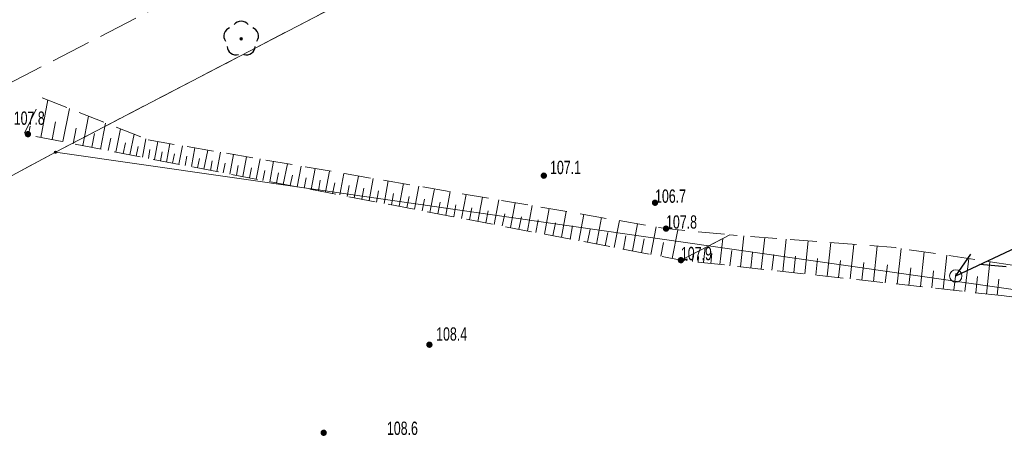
# Model space of a CAD drawing. Header units: inches. Extents: x 6497603 to 6502483, y 5925790 to 5934357.
# Tile 92 of 256: x 6500966 to 6501021, y 5926035 to 5926060. Entities that reach past the tile are written whole.
import ezdxf

# ---------------------------------------------------------------- set-up
doc = ezdxf.new("R2010")
doc.units = ezdxf.units.IN
doc.header["$MEASUREMENT"] = 0
for name, pattern in [('1.5_0.75', [2.25, 1.5, -0.75]), ('2.25_0.75', [3, 2.25, -0.75]), ('219-1000', [0, 0]), ('egkk-1000', [3, 2.25, -0.75]), ('egug-1000', [1.5, 0.75, -0.75]), ('sutp_1000', [0, 0])]:
    doc.linetypes.add(name, pattern=pattern)
for name, color, linetype in [('000 Inne (niezydentyfikowane)', 7, 'Continuous'), ('203-punkt graniczny', 7, 'Continuous'), ('217-kontur klasyfikacyjny', 7, 'Continuous'), ('218-kontur użytku gruntowego', 7, 'Continuous'), ('219-działka ewidencyjna', 7, 'Continuous'), ('drzewo liściaste', 7, 'Continuous'), ('jezdnia', 7, 'Continuous'), ('pikieta naturalna', 7, 'Continuous'), ('pikieta naturalna-Atr2', 7, 'Continuous'), ('przewód telekomunikacyjny napowietrzny', 7, 'Continuous'), ('skarpa nieumocniona', 7, 'Continuous'), ('słup przewodów napowietrznych', 7, 'Continuous')]:
    doc.layers.add(name, color=color, linetype=linetype)
doc.styles.get("Standard").update_dxf_attribs({"font": 'arial.ttf'})

# ---------------------------------------------------------------- blocks, each defined once
blk = doc.blocks.new('203')
at = {"linetype": 'Continuous', "lineweight": 0}
h = blk.add_hatch(color=0, dxfattribs=at)
edge = h.paths.add_edge_path()
edge.add_arc((0, 0), 0.09, 0, 360)
blk = doc.blocks.new('PW01')
at = {"linetype": 'Continuous', "lineweight": 13}
h = blk.add_hatch(color=0, dxfattribs=at)
edge = h.paths.add_edge_path()
edge.add_arc((0, 0), 0.18, 0, 360)
blk = doc.blocks.new('OP021')
at = {"linetype": 'Continuous', "lineweight": 13}
h = blk.add_hatch(color=0, dxfattribs=at)
edge = h.paths.add_edge_path()
edge.add_arc((0, 0), 0.1, 0, 360)
at = {"color": 0, "linetype": 'Continuous', "lineweight": -3}
for centre, start, end in [((-0.476, 0.154), 110.388, 213.756), ((0, 0.5), 38.316, 141.684), ((0.476, 0.154), 326.244, 69.612), ((-0.294, -0.404), 182.272, 285.64), ((0.294, -0.404), 254.36, 357.728), ((0.294, -0.404), 254.36, 357.728)]:
    blk.add_arc(centre, 0.5, start, end, dxfattribs=at)
blk = doc.blocks.new('US15')
at = {"color": 0, "linetype": 'Continuous', "lineweight": 13}
blk.add_circle((0, 0), 0.35, dxfattribs=at)
blk = doc.blocks.new('SUTP')
at = {"color": 0, "linetype": 'Continuous'}
for p, q in [((0, 0), (1.299, 0.75)), ((13.848, 0), (12.549, 0.75)), ((0, 0), (13.848, 0)), ((2.799, -0.75), (1.5, 0)), ((11.049, -0.75), (12.348, 0))]:
    blk.add_line(p, q, dxfattribs=at)

msp = doc.modelspace()

# ---------------------------------------------------------------- linework, layer by layer
at = {"layer": '000 Inne (niezydentyfikowane)', "color": 7, "linetype": 'Continuous', "lineweight": 18, "flags": 128}
for points in [[(6500966.73, 5926053.42), (6500967.14, 5926055.53)], [(6500967.99, 5926053.18), (6500968.36, 5926055.04)], [(6500969.11, 5926052.96), (6500969.43, 5926054.62)], [(6500966.04, 5926053.56), (6500966.14, 5926054.05)], [(6500967.38, 5926053.3), (6500967.57, 5926054.29)], [(6500970.1, 5926052.76), (6500970.39, 5926054.23)], [(6500968.56, 5926053.06), (6500968.74, 5926053.94)], [(6500969.62, 5926052.86), (6500969.77, 5926053.64)], [(6500970.98, 5926052.59), (6500971.24, 5926053.9)], [(6500971.77, 5926052.43), (6500972, 5926053.6)], [(6500970.55, 5926052.67), (6500970.69, 5926053.37)], [(6500971.39, 5926052.51), (6500971.51, 5926053.12)], [(6500972.13, 5926052.36), (6500972.23, 5926052.91)], [(6500972.47, 5926052.3), (6500972.67, 5926053.33)], [(6500973.15, 5926052.17), (6500973.34, 5926053.19)], [(6500973.84, 5926052.03), (6500974.03, 5926053.07)], [(6500974.53, 5926051.9), (6500974.73, 5926052.95)], [(6500972.81, 5926052.23), (6500972.9, 5926052.74)], [(6500973.49, 5926052.1), (6500973.59, 5926052.61)], [(6500974.18, 5926051.97), (6500974.28, 5926052.49)], [(6500974.88, 5926051.83), (6500974.98, 5926052.36)], [(6500975.24, 5926051.77), (6500975.44, 5926052.83)], [(6500975.95, 5926051.63), (6500976.16, 5926052.7)], [(6500976.68, 5926051.49), (6500976.88, 5926052.58)], [(6500977.41, 5926051.35), (6500977.62, 5926052.45)], [(6500975.59, 5926051.7), (6500975.7, 5926052.23)], [(6500976.31, 5926051.56), (6500976.42, 5926052.1)], [(6500977.04, 5926051.42), (6500977.14, 5926051.97)], [(6500977.78, 5926051.28), (6500977.88, 5926051.84)], [(6500978.15, 5926051.21), (6500978.36, 5926052.33)], [(6500978.9, 5926051.07), (6500979.12, 5926052.2)], [(6500979.66, 5926050.92), (6500979.88, 5926052.07)], [(6500980.43, 5926050.77), (6500980.66, 5926051.93)], [(6500981.22, 5926050.63), (6500981.44, 5926051.8)], [(6500978.53, 5926051.14), (6500978.63, 5926051.7)], [(6500979.28, 5926050.99), (6500979.39, 5926051.56)], [(6500980.05, 5926050.85), (6500980.16, 5926051.42)], [(6500980.82, 5926050.7), (6500980.94, 5926051.28)], [(6500982.01, 5926050.47), (6500982.23, 5926051.66)], [(6500982.81, 5926050.32), (6500983.04, 5926051.52)], [(6500983.62, 5926050.17), (6500983.85, 5926051.39)], [(6500984.44, 5926050.01), (6500984.68, 5926051.24)], [(6500981.61, 5926050.55), (6500981.72, 5926051.14)], [(6500982.41, 5926050.4), (6500982.52, 5926051)], [(6500983.21, 5926050.24), (6500983.33, 5926050.85)], [(6500984.03, 5926050.09), (6500984.15, 5926050.7)], [(6500985.27, 5926049.85), (6500985.51, 5926051.1)], [(6500986.12, 5926049.69), (6500986.36, 5926050.96)], [(6500986.97, 5926049.53), (6500987.22, 5926050.81)], [(6500984.86, 5926049.93), (6500984.98, 5926050.55)], [(6500985.69, 5926049.77), (6500985.81, 5926050.4)], [(6500986.54, 5926049.61), (6500986.66, 5926050.25)], [(6500987.84, 5926049.36), (6500988.08, 5926050.66)], [(6500988.71, 5926049.19), (6500988.96, 5926050.51)], [(6500989.6, 5926049.03), (6500989.85, 5926050.36)], [(6500990.5, 5926048.85), (6500990.75, 5926050.2)], [(6500987.4, 5926049.44), (6500987.53, 5926050.09)], [(6500988.27, 5926049.28), (6500988.4, 5926049.93)], [(6500989.15, 5926049.11), (6500989.28, 5926049.77)], [(6500990.05, 5926048.94), (6500990.17, 5926049.61)], [(6500991.41, 5926048.68), (6500991.67, 5926050.05)], [(6500992.33, 5926048.5), (6500992.59, 5926049.89)], [(6500993.26, 5926048.33), (6500993.53, 5926049.73)], [(6500994.21, 5926048.15), (6500994.48, 5926049.57)], [(6500990.95, 5926048.77), (6500991.08, 5926049.45)], [(6500991.87, 5926048.59), (6500992, 5926049.28)], [(6500992.79, 5926048.42), (6500992.93, 5926049.11)], [(6500995.17, 5926047.96), (6500995.44, 5926049.4)], [(6500996.14, 5926047.78), (6500996.41, 5926049.23)], [(6500997.12, 5926047.59), (6500997.4, 5926049.06)], [(6500993.73, 5926048.24), (6500993.87, 5926048.94)], [(6500994.68, 5926048.05), (6500994.82, 5926048.77)], [(6500995.65, 5926047.87), (6500995.79, 5926048.59)], [(6500998.11, 5926047.4), (6500998.4, 5926048.89)], [(6500999.12, 5926047.21), (6500999.41, 5926048.72)], [(6501000.14, 5926047.01), (6501000.43, 5926048.55)], [(6500996.62, 5926047.68), (6500996.76, 5926048.42)], [(6500997.61, 5926047.5), (6500997.75, 5926048.24)], [(6500998.61, 5926047.3), (6500998.76, 5926048.06)], [(6501001.18, 5926046.81), (6501001.48, 5926048.37)], [(6501002.39, 5926046.58), (6501002.7, 5926048.21)], [(6500999.63, 5926047.11), (6500999.77, 5926047.87)], [(6501000.66, 5926046.91), (6501000.81, 5926047.69)], [(6501001.74, 5926046.71), (6501001.89, 5926047.49)], [(6501005.08, 5926046.25), (6501005.24, 5926047.71)], [(6501006.24, 5926046.12), (6501006.43, 5926047.86)], [(6501007.42, 5926045.99), (6501007.62, 5926047.77)], [(6501008.63, 5926045.85), (6501008.83, 5926047.67)], [(6501009.87, 5926045.72), (6501010.07, 5926047.58)], [(6501011.14, 5926045.58), (6501011.35, 5926047.48)], [(6501012.43, 5926045.44), (6501012.65, 5926047.38)], [(6501003.53, 5926046.42), (6501003.58, 5926046.85)], [(6501004.16, 5926046.35), (6501004.25, 5926047.2)], [(6501004.57, 5926046.3), (6501004.63, 5926046.86)], [(6501005.65, 5926046.18), (6501005.75, 5926047.04)], [(6501006.82, 5926046.05), (6501006.92, 5926046.93)], [(6501008.02, 5926045.92), (6501008.12, 5926046.82)], [(6501013.75, 5926045.29), (6501013.97, 5926047.28)], [(6501015.09, 5926045.14), (6501015.31, 5926047.15)], [(6501016.4, 5926045), (6501016.62, 5926046.96)], [(6501002.9, 5926046.49), (6501002.9, 5926046.5)], [(6501003.22, 5926046.45), (6501003.23, 5926046.56)], [(6501003.85, 5926046.38), (6501003.88, 5926046.7)], [(6501009.25, 5926045.79), (6501009.35, 5926046.71)], [(6501010.5, 5926045.65), (6501010.6, 5926046.59)], [(6501011.78, 5926045.51), (6501011.89, 5926046.47)], [(6501013.09, 5926045.36), (6501013.2, 5926046.35)], [(6501014.42, 5926045.22), (6501014.54, 5926046.22)], [(6501017.68, 5926044.86), (6501017.89, 5926046.77)], [(6501018.92, 5926044.72), (6501019.13, 5926046.58)], [(6501020.13, 5926044.58), (6501020.33, 5926046.4)], [(6501015.75, 5926045.07), (6501015.86, 5926046.06)], [(6501017.04, 5926044.93), (6501017.15, 5926045.89)], [(6501018.3, 5926044.79), (6501018.41, 5926045.73)], [(6501019.53, 5926044.65), (6501019.63, 5926045.57)], [(6501020.73, 5926044.52), (6501020.83, 5926045.41)]]:
    msp.add_lwpolyline(points, dxfattribs=at)
at = {"layer": '217-kontur klasyfikacyjny', "color": 3, "linetype": 'egkk-1000', "lineweight": 18, "flags": 128}
for points in [[(6501009.79, 5926074.57), (6500967.56, 5926052.58)], [(6500967.56, 5926052.58), (6500918.24, 5926026.04)]]:
    msp.add_lwpolyline(points, dxfattribs=at)
at = {"layer": '218-kontur użytku gruntowego', "color": 3, "linetype": 'egug-1000', "lineweight": 18, "flags": 128}
for points in [[(6501009.79, 5926074.57), (6500967.56, 5926052.58)], [(6500967.56, 5926052.58), (6500918.24, 5926026.04)]]:
    msp.add_lwpolyline(points, dxfattribs=at)
at = {"layer": '219-działka ewidencyjna', "color": 3, "linetype": '219-1000', "lineweight": 18, "flags": 128}
for points in [[(6501009.79, 5926074.57), (6500967.56, 5926052.58)], [(6500967.56, 5926052.58), (6500918.24, 5926026.04)], [(6501214.95, 5926017.12), (6500967.56, 5926052.58)]]:
    msp.add_lwpolyline(points, dxfattribs=at)
at = {"layer": 'jezdnia', "color": 7, "linetype": '2.25_0.75', "lineweight": 18, "flags": 128}
msp.add_lwpolyline([(6500932.46, 5926045.64), (6500954.63, 5926056.94), (6500962.67, 5926061.09), (6500973.71, 5926066.67), (6500984.5, 5926072.54), (6500985.88, 5926070.25), (6500987.22, 5926067.8), (6500976.31, 5926062.3), (6500957.01, 5926052.4), (6500935.01, 5926041.24), (6500927.9, 5926037.56), (6500918.12, 5926032.65), (6500911.79, 5926035.13)], close=True, dxfattribs=at)
at = {"layer": 'przewód telekomunikacyjny napowietrzny', "color": 30, "linetype": 'sutp_1000', "lineweight": 18, "flags": 128}
msp.add_lwpolyline([(6501018.4, 5926045.6), (6501064.16, 5926067.11)], dxfattribs=at)
at = {"layer": 'skarpa nieumocniona', "color": 7, "linetype": '1.5_0.75', "lineweight": 18, "flags": 128}
for points in [[(6500972.79, 5926053.28), (6501002.04, 5926048.27), (6501005.65, 5926047.92), (6501002.88, 5926046.49), (6500972.34, 5926052.32), (6500965.79, 5926053.61), (6500966.78, 5926055.67)], [(6500972.79, 5926053.28), (6501002.04, 5926048.27), (6501005.65, 5926047.92), (6501002.88, 5926046.49), (6500972.34, 5926052.32), (6500965.79, 5926053.61), (6500966.78, 5926055.67)], [(6501020.99, 5926044.49), (6501002.88, 5926046.49), (6501005.65, 5926047.92), (6501015, 5926047.2), (6501036.15, 5926044.02), (6501055.53, 5926040.38)], [(6501020.99, 5926044.49), (6501002.88, 5926046.49), (6501005.65, 5926047.92), (6501015, 5926047.2), (6501036.15, 5926044.02), (6501055.53, 5926040.38)]]:
    msp.add_lwpolyline(points, close=True, dxfattribs=at)

# ---------------------------------------------------------------- block references
at = {"layer": '203-punkt graniczny', "color": 3, "linetype": 'Continuous', "lineweight": 18}
msp.add_blockref('203', (6500967.56, 5926052.58), dxfattribs=at)
at = {"layer": 'drzewo liściaste', "color": 94, "linetype": 'Continuous', "lineweight": 18}
msp.add_blockref('OP021', (6500978.05, 5926058.98), dxfattribs=at)
at = {"layer": 'pikieta naturalna', "color": 7, "linetype": 'Continuous', "lineweight": 13}
for p in [(6500966.01, 5926053.6), (6500995.14, 5926051.26), (6501001.42, 5926049.73), (6501002.04, 5926048.27), (6501002.88, 5926046.49), (6500988.68, 5926041.72), (6500982.71, 5926036.75)]:
    msp.add_blockref('PW01', p, dxfattribs=at)
at = {"layer": 'przewód telekomunikacyjny napowietrzny', "color": 30, "linetype": 'Continuous', "lineweight": 18, "rotation": 25.176}
msp.add_blockref('SUTP', (6501018.4, 5926045.6), dxfattribs=at)
at = {"layer": 'słup przewodów napowietrznych', "color": 7, "linetype": 'Continuous', "lineweight": 18}
msp.add_blockref('US15', (6501018.4, 5926045.6), dxfattribs=at)

# ---------------------------------------------------------------- texts
at = {"layer": 'pikieta naturalna-Atr2', "color": 7, "width": 0.667}
for s, p in [('107.8', (6500965.21, 5926054.13)), ('107.1', (6500995.49, 5926051.35)), ('106.7', (6501001.42, 5926049.73)), ('107.8', (6501002.04, 5926048.27)), ('107.9', (6501002.88, 5926046.49)), ('108.4', (6500989.06, 5926041.95)), ('108.6', (6500986.28, 5926036.63))]:
    msp.add_text(s, height=0.75, dxfattribs=at).set_placement(p)

doc.saveas('drawing.dxf')
